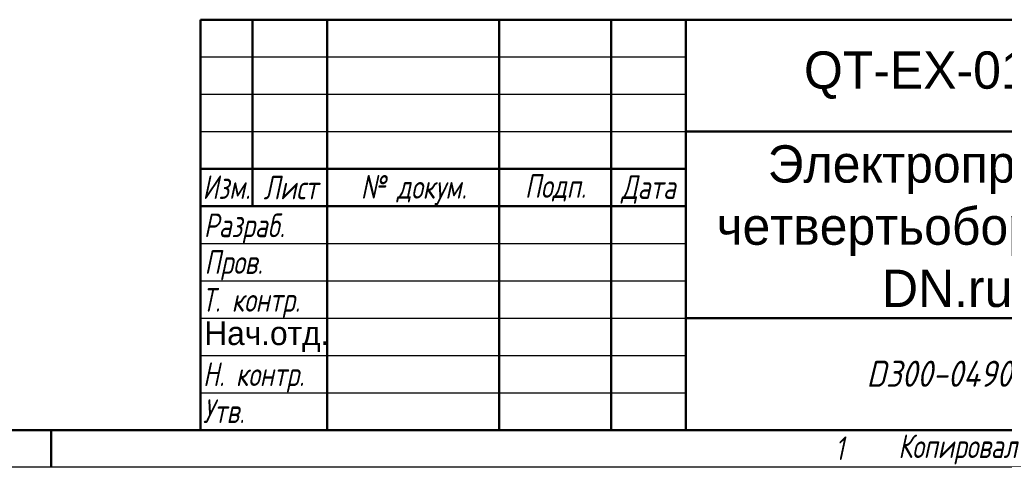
# Model space of a CAD drawing. Header units: millimetres. Extents: x 0 to 1680, y 0 to 1188.
# Tile 21 of 30: x 823 to 1351, y 0 to 240. Entities that reach past the tile are written whole.
import ezdxf
from ezdxf.enums import TextEntityAlignment as Align

# ---------------------------------------------------------------- set-up
doc = ezdxf.new("R2018")
doc.units = ezdxf.units.MM
doc.header["$LTSCALE"] = 4
doc.layers.add('Заголовок (ГОСТ)', color=7, linetype='Continuous', lineweight=50)
doc.layers.add('Кромка (ГОСТ)', color=7, linetype='Continuous', lineweight=50)
doc.styles.add('Альтернативный текст (ГОСТ)', font='arial.ttf', dxfattribs={"width": 0.8})
doc.styles.add('Стиль текста110', font='GOST Common Italic.ttf', dxfattribs={"width": 0.8})
doc.styles.add('Стиль текста112', font='GOST Common Italic.ttf', dxfattribs={"width": 0.8})
doc.styles.add('Стиль текста120', font='GOST Common Italic.ttf', dxfattribs={"width": 0.9})
doc.styles.add('Стиль текста137', font='GOST Common Italic.ttf', dxfattribs={"width": 0.7})
doc.styles.add('Стиль текста139', font='GOST Common Italic.ttf', dxfattribs={"width": 0.7})
doc.styles.add('Стиль текста81', font='GOST Common Italic.ttf', dxfattribs={"width": 0.8})
doc.styles.add('Стиль текста87', font='GOST Common Italic.ttf')

# ---------------------------------------------------------------- blocks, each defined once
blk = doc.blocks.new('Рамки ГОСТ - Рамка')
at = {"layer": 'Кромка (ГОСТ)'}
for p, q in [((20, 5), (415, 5)), ((210, 5), (210, 0))]:
    blk.add_line(p, q, dxfattribs=at)
at = {"layer": 'Кромка (ГОСТ)', "lineweight": 25}
blk.add_line((420, 0), (0, 0), dxfattribs=at)
at = {"layer": 'Кромка (ГОСТ)', "insert": (315, 4.14), "char_height": 3.17, "width": 6.6287, "attachment_point": 1, "style": 'Альтернативный текст (ГОСТ)'}
blk.add_mtext('\\fGOST Common|b0|i1;{\\H3.1700;1}', dxfattribs=at)
blk = doc.blocks.new('Основные надписи ГОСТ - Форма 1')
at = {"layer": 'Заголовок (ГОСТ)'}
for p, q in [((0, 55), (185, 55)), ((0, 0), (0, 55)), ((0, 0), (0, 55)), ((7, 55), (7, 30)), ((17, 55), (17, 0)), ((40, 55), (40, 0)), ((55, 55), (55, 0)), ((65, 55), (65, 0)), ((65, 40), (185, 40)), ((0, 35), (65, 35)), ((0, 30), (65, 30)), ((65, 15), (185, 15)), ((185, 0), (0, 0))]:
    blk.add_line(p, q, dxfattribs=at)
at = {"layer": 'Заголовок (ГОСТ)', "linetype": 'Continuous', "lineweight": 25}
for p, q in [((0, 50), (65, 50)), ((0, 45), (65, 45)), ((0, 40), (65, 40)), ((0, 25), (65, 25)), ((0, 20), (65, 20)), ((0, 15), (65, 15)), ((0, 10), (65, 10)), ((0, 5), (65, 5))]:
    blk.add_line(p, q, dxfattribs=at)
at = {"layer": 'Заголовок (ГОСТ)', "style": 'Альтернативный текст (ГОСТ)'}
for s, insert, char_height, width, attachment_point in [('\\fGOST Common|b0|i1;{\\H3.1700;Изм.}', (3.5, 32.56), 3.17, 6.9635, 5), ('\\fGOST Common|b0|i1;{\\H3.1700;Лист}', (12.1, 32.5), 3.17, 10.0029, 5), ('\\A0;\\fGOST Common|b0|i1;{\\H3.1700;№ докум.}', (28.58, 32.16), 3.17, 22.9069, 5), ('\\fGOST Common|b0|i1;{\\H3.1700;Подп.}', (47.56, 32.45), 3.17, 14.879, 5), ('\\fGOST Common|b0|i1;{\\H3.1700;Дата}', (60.02, 32.24), 3.17, 9.9614, 5), ('\\fGOST Common|b0|i1;{\\H3.1700;Разраб.}', (0.47, 27), 3.17, 16.9971, 4), ('\\fGOST Common|b0|i1;{\\H3.1700;Пров.}', (0.56, 22.08), 3.17, 17.0192, 4), ('\\A0;\\fGOST Common|b0|i1;{\\H3.1700;Т. контр.}', (0.23, 17.01), 3.17, 16.9554, 4), ('\\fGOST Common|b0|i1;{\\H3.1700;Н. контр.}', (0.36, 7.05), 3.17, 16.9999, 4), ('\\fGOST Common|b0|i1;\\W0.90;{\\H3.5000;D300-04900}', (99.98, 7.54), 3.5, 67.2576, 5), ('\\fGOST Common|b0|i1;{\\H3.1700;Утв.}', (0.34, 2.52), 3.17, 17.0083, 4), ('\\fGOST Common|b0|i1;{\\H3.1700;Копировал}', (93.48, -0.59), 3.17, 19.7871, 1)]:
    blk.add_mtext(s, dxfattribs=dict(at, insert=insert, char_height=char_height, width=width, attachment_point=attachment_point))
at = {"layer": 'Заголовок (ГОСТ)'}
for tag, height, style, p in [('Изм1', 2.89, 'Стиль текста137', (3.51, 52.52)), ('Лист1', 2.89, 'Стиль текста137', (12.03, 52.52)), ('Докум1', 2.89, 'Стиль текста137', (28.54, 52.48)), ('ОБОЗНАЧЕНИЕ', 5, 'Стиль текста87', (125.33, 47.56)), ('Изм2', 2.89, 'Стиль текста137', (3.5, 47.52)), ('Лист2', 2.89, 'Стиль текста137', (12.01, 47.5)), ('Докум2', 2.89, 'Стиль текста137', (28.53, 47.5)), ('Изм3', 2.89, 'Стиль текста137', (3.5, 42.5)), ('Лист3', 2.89, 'Стиль текста137', (12.01, 42.51)), ('Докум3', 2.89, 'Стиль текста137', (28.51, 42.48)), ('Изм4', 2.89, 'Стиль текста137', (3.51, 37.5)), ('Лист4', 2.89, 'Стиль текста137', (12, 37.53)), ('Докум4', 2.89, 'Стиль текста137', (28.51, 37.52)), ('НАИМЕНОВАНИЕ', 5, 'Стиль текста110', (100.03, 27.29)), ('Литера', 3.5, 'Стиль текста81', (137.52, 27.25)), ('Литера2', 3.5, 'Стиль текста81', (142.51, 27.22)), ('Литера3', 3.5, 'Стиль текста81', (147.52, 27.21)), ('Тип_документа', 3.17, 'Стиль текста112', (100.08, 17.56)), ('Листов', 3.17, 'Стиль текста112', (177.46, 17.58))]:
    blk.add_attdef(tag, text='', height=height, dxfattribs=dict(at, style=style)).set_placement(p, align=Align.MIDDLE_CENTER)
for tag, height, style, p in [('Подп1', 2.89, 'Стиль текста137', (40.01, 52.51)), ('Дата1', 2, 'Стиль текста139', (55.01, 52.51)), ('Подп2', 2.89, 'Стиль текста137', (40.01, 47.5)), ('Дата2', 2, 'Стиль текста139', (55.01, 47.49)), ('Подп3', 2.89, 'Стиль текста137', (40.01, 42.51)), ('Дата3', 2, 'Стиль текста139', (55.02, 42.52)), ('Подп4', 2.89, 'Стиль текста137', (40.01, 37.51)), ('Дата4', 2, 'Стиль текста139', (55.02, 37.51)), ('ПРОВЕРИЛ', 3.17, 'Стиль текста112', (17.41, 22.53)), ('Проверил_Подп.', 2.89, 'Стиль текста137', (40.05, 22.52)), ('ДАТА_ПРОВЕРКИ', 2, 'Стиль текста139', (55.02, 22.51)), ('ТЕХНОЛОГ', 3.17, 'Стиль текста112', (17.33, 17.54)), ('Технолог_Подп.', 2.89, 'Стиль текста137', (40.05, 17.51)), ('Технолог_Дата', 2, 'Стиль текста139', (55.01, 17.5)), ('Должность_руководителя', 3.17, 'Стиль текста112', (0.52, 12.51)), ('НАЧ._ОТДЕЛА', 3.17, 'Стиль текста112', (17.46, 12.45)), ('Руководитель_Подп.', 2.89, 'Стиль текста137', (40.01, 12.5)), ('Руководитель_Дата', 2, 'Стиль текста139', (55.01, 12.51)), ('НОРМОКОНТРОЛЬ', 3.17, 'Стиль текста112', (17.37, 7.48)), ('Нормоконтроль_Подп.', 2.89, 'Стиль текста137', (40.05, 7.52)), ('ДАТА_НОРМОКОНТРОЛЯ', 2, 'Стиль текста139', (55.02, 7.51)), ('УТВЕРДИЛ', 3.17, 'Стиль текста112', (17.4, 2.51)), ('Утвердил_Подп.', 2.89, 'Стиль текста137', (40.05, 2.51)), ('ДАТА_УТВЕРЖДЕНИЯ', 2, 'Стиль текста139', (55.01, 2.5))]:
    blk.add_attdef(tag, text='', height=height, dxfattribs=dict(at, style=style)).set_placement(p, align=Align.MIDDLE_LEFT)
at = {"layer": 'Заголовок (ГОСТ)', "style": 'Стиль текста120'}
for tag, p in [('Материал_Наим.', (133.71, 9.75)), ('Материал_ГОСТ', (134.04, 4.06))]:
    blk.add_attdef(tag, text='', height=3.5, dxfattribs=at).set_placement(p, align=Align.MIDDLE_RIGHT)

msp = doc.modelspace()

# ---------------------------------------------------------------- block references
at = {"xscale": 4, "yscale": 4, "zscale": 4}
msp.add_blockref('Рамки ГОСТ - Рамка', (0, 0), dxfattribs=at)
ref = msp.add_blockref('Основные надписи ГОСТ - Форма 1', (920, 20), dxfattribs=dict(xscale=4, yscale=4, zscale=4))
lines = msp.add_mtext('Нач.отд.', dxfattribs={"layer": 'Заголовок (ГОСТ)', "insert": (922.086, 70.057), "char_height": 12.68, "width": 65.90385, "attachment_point": 4, "style": 'Стиль текста112'})
ref.add_attrib('Должность_руководителя', '', (922.086, 70.057)).embed_mtext(lines)
lines = msp.add_mtext('QT-EX-010EM-O2-24VDC-У1', dxfattribs={"layer": 'Заголовок (ГОСТ)', "insert": (1421.302, 210.236), "char_height": 20, "width": 479.37184, "attachment_point": 5, "style": 'Стиль текста87'})
ref.add_attrib('ОБОЗНАЧЕНИЕ', '', (1421.302, 210.236)).embed_mtext(lines)
lines = msp.add_mtext('Электропривод четвертьоборотный DN.ru', dxfattribs={"layer": 'Заголовок (ГОСТ)', "insert": (1320.124, 129.167), "char_height": 20, "width": 278.43713, "attachment_point": 5, "style": 'Стиль текста110'})
ref.add_attrib('НАИМЕНОВАНИЕ', '', (1320.124, 129.167)).embed_mtext(lines)

doc.saveas('drawing.dxf')
